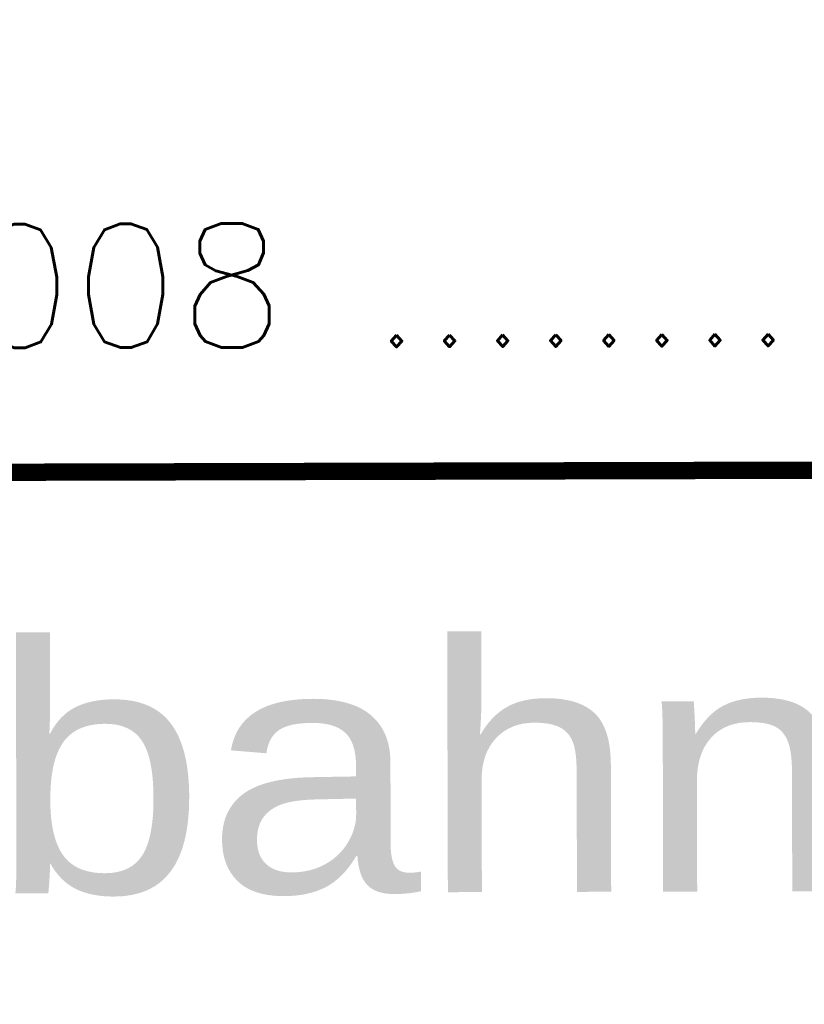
# Model space of a CAD drawing. Extents: x 0 to 1135, y 0 to 420.
# Tile 21 of 48: x 1076 to 1092, y 38 to 58. Entities that reach past the tile are written whole.
import ezdxf
from ezdxf.enums import TextEntityAlignment as Align

# ---------------------------------------------------------------- set-up
doc = ezdxf.new("R2010")
doc.units = 0
doc.header["$LTSCALE"] = 2
doc.header["$MEASUREMENT"] = 0
doc.linetypes.add('AUSGEZOGEN', pattern=[0])
doc.layers.add('FBR', color=8, linetype='CONTINUOUS')
doc.layers.add('LEGENDE', color=7, linetype='AUSGEZOGEN')
doc.styles.add('ROMANS', font='romans.shx', dxfattribs={"width": 0.8})
doc.styles.add('UNIR-H', font='unir_h.shx', dxfattribs={"width": 0.8})

msp = doc.modelspace()

# ---------------------------------------------------------------- linework, layer by layer
at = {"layer": 'FBR'}
for points in [[(661.143, 179.109, 0.000001), (685.944, 183.769, 0.000098)], [(700.607, 186.532, -0.000002), (715, 189.244, -0.000023), (729.209, 191.92, -0.000019), (746.049, 195.09, -0.003046), (758.195, 197.3, -0.001835), (778.389, 200.77, -0.001761), (792.757, 203.133, -0.001618), (808.406, 205.598, -0.001558), (824.253, 207.991, -0.002937), (832.67, 209.185, -0.002359), (841.112, 210.291, 0.001751), (852.488, 211.768, 0.001051), (869.84, 214.119, 0.001274), (884.149, 216.126, 0.002508), (897.81, 218.148, 0.001818), (916.634, 221.1, 0.001623), (931.317, 223.506, 0.001738), (945.01, 225.844, 0.000846), (950, 226.723, 0.001812)]]:
    msp.add_lwpolyline(points, format="xyb", dxfattribs=at)
at = {"layer": 'LEGENDE', "const_width": 0.35}
msp.add_lwpolyline([(1057.32, 48.35), (1124.32, 48.522)], dxfattribs=at)

# ---------------------------------------------------------------- texts
at = {"layer": 'LEGENDE', "style": 'ROMANS'}
msp.add_text('01.07.2008 ...........................', height=2.5, rotation=0.1472, dxfattribs=at).set_placement((1062.081, 50.872))
at = {"layer": 'LEGENDE', "style": 'UNIR-H', "width": 1.0947}
msp.add_text('Autobahndirektion', height=5, rotation=0.1472, dxfattribs=at).set_placement((1059.342, 39.855), (1122.342, 40.017), align=Align.FIT)

doc.saveas('drawing.dxf')
